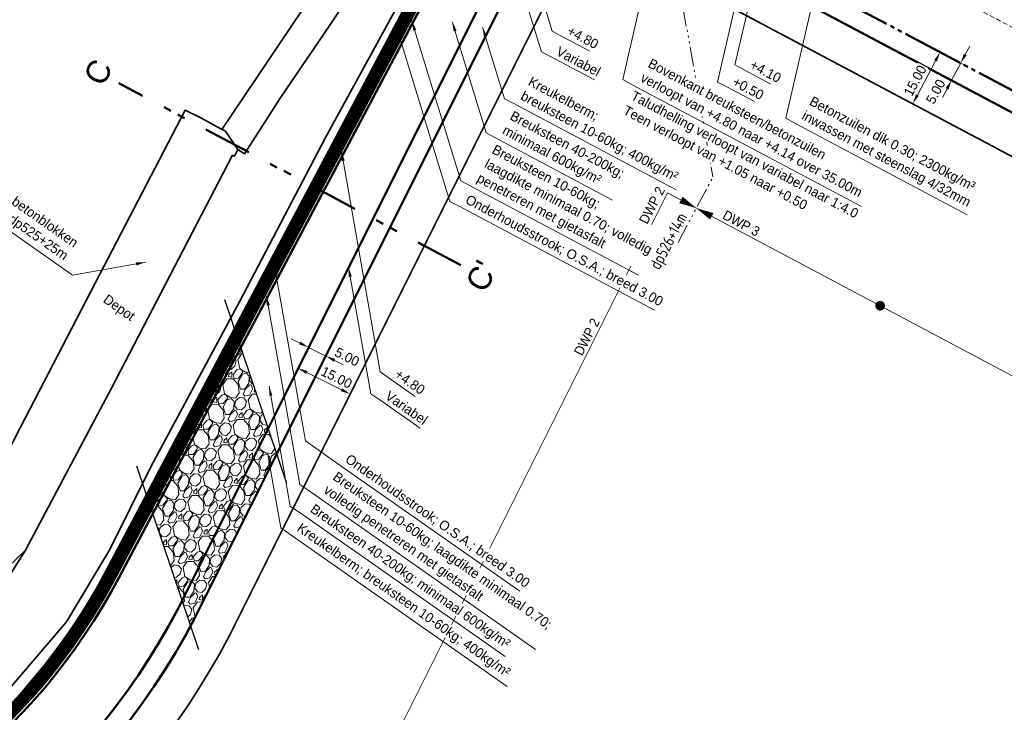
# Model space of a CAD drawing. Header units: metres. Extents: x -128301 to 77274, y 393138 to 412865.
# Tile 9 of 12: x 71110 to 71364, y 407240 to 407419. Entities that reach past the tile are written whole.
import ezdxf
from ezdxf.enums import TextEntityAlignment as Align

# ---------------------------------------------------------------- set-up
doc = ezdxf.new("R2010")
doc.units = ezdxf.units.M
for name, pattern in [('BLADGRENS', [31, 12.5, -6.25, 2, -2, 2, -6.25]), ('CENTER2', [28.575, 19.05, -3.175, 3.175, -3.175]), ('HIDDEN', [0.375, 0.25, -0.125]), ('JIS_09_08', [10.75, 8, -0.55, 0.55, -0.55, 0.55, -0.55]), ('ONDERHOUDSSTROOK', [28, 8, -20]), ('SECTIEGRENS', [10.5, 5, -1, 0.5, -1, 0.5, -1, 0.5, -1])]:
    doc.linetypes.add(name, pattern=pattern)
for name, color, linetype, lineweight in [('maatvoering-leadr', 7, 'Continuous', 30), ('maatvoering-lin', 7, 'Continuous', 30), ('Plts-Dwarsprofiel', 5, 'CENTER2', 70), ('Revisie-Bladgrens', 5, 'BLADGRENS', 50), ('sn-arcering_kreukelberm', 253, 'Continuous', 0), ('sn-arcering_overlaging', 126, 'Continuous', 9), ('TL-2.5mm Tekst', 7, 'Continuous', 25), ('TM-Glooiing', 4, 'Continuous', 50), ('TM-Insteek', 211, 'HIDDEN', 13), ('TM-Invloedsgebied', 1, 'Continuous', 18), ('TM-invloedsgrens', 6, 'SECTIEGRENS', 20), ('TM-Kreukelberm', 43, 'Continuous', 50), ('TM-Maatlijnen', 1, 'Continuous', 13), ('TM-onderhoudsweg', 3, 'Continuous', 35), ('TM-Teenconstructie', 20, 'JIS_09_08', 50), ('TM-Werkgrens', 62, 'PBZ-WERKGRENS', 35)]:
    doc.layers.add(name, color=color, linetype=linetype, lineweight=lineweight)
doc.layers.add('sn-arcrand', color=7, linetype='Continuous', plot=False)
doc.styles.add('GM25mm', font='StagCAD.ttf', dxfattribs={"width": 0.96, "height": 2.5})
doc.styles.add('ISO', font='isocp.shx', dxfattribs={"height": 2.5})
doc.styles.add('StagCAD', font='StagCAD.ttf')
doc.linetypes.add('PBZ-WERKGRENS', pattern='A,5.5,-1.05,["O",StagCAD,S=2,R=0,X=0,Y=-1],-3.45', length=10)
doc.dimstyles.new('GM-maatvoering', dxfattribs={"dimtxt": 2.5, "dimasz": 2.5, "dimexe": 1, "dimexo": 0, "dimgap": 1, "dimtad": 1, "dimrnd": 0.001, "dimzin": 1, "dimdsep": 46, "dimtxsty": 'StagCAD', "dimcen": 0.09, "dimclrd": 1, "dimclre": 1, "dimclrt": 7, "dimazin": 0, "dimtfac": 1, "dimtix": 1, "dimtmove": 0, "dimatfit": 3, "dimfxl": 1, "dimfxlon": 1, "dimtvp": 0.83, "dimtolj": 1, "dimtzin": 0, "dimlwd": 15, "dimlwe": 15, "dimarcsym": 0})
doc.dimstyles.new('leader 1_1000', dxfattribs={"dimtxt": 2.5, "dimasz": 3, "dimexe": 0, "dimexo": 0, "dimgap": 1, "dimtad": 1, "dimrnd": 0.001, "dimzin": 1, "dimdsep": 46, "dimtxsty": 'StagCAD', "dimblk1": 'RAD_PIJL', "dimblk2": 'RAD_PIJL', "dimsah": 1, "dimcen": 0.09, "dimse1": 1, "dimse2": 1, "dimclrd": 1, "dimclre": 1, "dimclrt": 7, "dimazin": 0, "dimtfac": 1, "dimtix": 1, "dimtmove": 0, "dimatfit": 0, "dimfxl": 1, "dimtvp": 0.83, "dimtolj": 1, "dimtzin": 0, "dimlwd": 15, "dimarcsym": 0})

# ---------------------------------------------------------------- blocks, each defined once
blk = doc.blocks.new('*U20')
at = {"layer": 'TM-invloedsgrens', "flags": 128}
blk.add_lwpolyline([(-10, 0), (0, 0), (9.12, 0)], dxfattribs=at)
at = {"layer": 'TM-invloedsgrens', "color": 3, "lineweight": 35, "style": 'ISO', "width": 0.9}
blk.add_attdef('METRSCH-ZL', text='', height=3, dxfattribs=at).set_placement((-3, 0), align=Align.BOTTOM_RIGHT)
blk = doc.blocks.new('ppuntje')
blk.add_lwpolyline([(0, 0, 0, 1.25, 0), (3, 0, 2, 2, 0)], format="xyseb")
blk = doc.blocks.new('punt')
at = {"layer": 'Plts-Dwarsprofiel', "linetype": 'Continuous', "lineweight": 35, "ltscale": 0.5, "const_width": 1.25}
blk.add_lwpolyline([(-0.625, 0, 1), (0.625, 0, 1)], format="xyb", close=True, dxfattribs=at)
blk = doc.blocks.new('*D26')
at = {"layer": 'Defpoints', "color": 0, "transparency": 16777216}
for p in [(71486.69, 407354.29), (71480.48, 407342.59), (71531.54, 407332.15), (71503.6, 407315.16), (71519.06, 407308.78)]:
    blk.add_point(p, dxfattribs=at)
at = {"layer": 'maatvoering-lin', "color": 1, "lineweight": 15, "transparency": 16777216}
for p, q in [((71474.69, 407331.68), (71473.75, 407329.91)), ((71518.76, 407308.21), (71517.82, 407306.45))]:
    blk.add_line(p, q, dxfattribs=at)
blk.add_arc((61983.94, 389452.24), 20241.24, 61.905545, 62.032722, dxfattribs=at)
at = {"layer": 'maatvoering-lin', "color": 1, "transparency": 16777216}
for points in [[(71476.23, 407329.25), (71476.62, 407329.99), (71474.22, 407330.79)], [(71516.28, 407308.88), (71515.89, 407308.14), (71518.29, 407307.33)]]:
    blk.add_solid(points, dxfattribs=at)
blk = doc.blocks.new('RAD_PIJL')
at = {"color": 1, "linetype": 'Continuous'}
blk.add_solid([(-2.828, -0.75), (-2.828, 0.75), (0, 0)], dxfattribs=at)
blk = doc.blocks.new('*D31')
at = {"layer": 'Defpoints', "color": 0, "transparency": 16777216}
blk.add_point((71181.9, 407329.26), dxfattribs=at)
at = {"layer": 'maatvoering-lin', "color": 1, "lineweight": 15, "transparency": 16777216}
for p, q in [((71181.9, 407329.26), (71181.45, 407328.36)), ((71184.13, 407328.14), (71193.08, 407323.69)), ((71195.32, 407322.58), (71194.87, 407321.68))]:
    blk.add_line(p, q, dxfattribs=at)
at = {"layer": 'maatvoering-lin', "color": 1, "transparency": 16777216}
blk.add_solid([(71184.32, 407328.52), (71183.95, 407327.77), (71181.9, 407329.26)], dxfattribs=at)
at = {"layer": 'maatvoering-lin', "color": 7, "transparency": 16777216, "insert": (71191.82, 407326.84), "char_height": 2.5, "attachment_point": 5, "rotation": 333.5425, "style": 'StagCAD', "bg_fill": 3, "box_fill_scale": 1.1, "bg_fill_color": 256, "bg_fill_true_color": 13158600, "bg_fill_transparency": 0}
blk.add_mtext('\\A1;15.00', dxfattribs=at)
at = {"layer": 'Defpoints', "color": 0, "transparency": 16777216}
blk.add_point((71195.32, 407322.58), dxfattribs=at)
blk.add_point((71195.32, 407322.58), dxfattribs=at)
at = {"layer": 'maatvoering-lin', "color": 1, "transparency": 16777216}
blk.add_solid([(71193.27, 407324.06), (71192.9, 407323.32), (71195.32, 407322.58)], dxfattribs=at)
blk = doc.blocks.new('*D32')
at = {"layer": 'Defpoints', "color": 0, "transparency": 16777216}
blk.add_point((71347.51, 407410.74), dxfattribs=at)
blk.add_point((71347.51, 407410.74), dxfattribs=at)
at = {"layer": 'maatvoering-lin', "color": 1, "lineweight": 15, "transparency": 16777216}
for p, q in [((71341.64, 407399.7), (71346.33, 407408.53)), ((71347.51, 407410.74), (71348.39, 407410.27)), ((71340.47, 407397.49), (71341.36, 407397.02))]:
    blk.add_line(p, q, dxfattribs=at)
at = {"layer": 'maatvoering-lin', "color": 1, "transparency": 16777216}
blk.add_solid([(71345.97, 407408.73), (71346.7, 407408.34), (71347.51, 407410.74)], dxfattribs=at)
at = {"layer": 'maatvoering-lin', "color": 7, "transparency": 16777216, "insert": (71341.07, 407403.41), "char_height": 2.5, "attachment_point": 5, "rotation": 62.0398, "style": 'StagCAD', "bg_fill": 3, "box_fill_scale": 1.1, "bg_fill_color": 256, "bg_fill_true_color": 13158600, "bg_fill_transparency": 0}
blk.add_mtext('\\A1;15.00', dxfattribs=at)
at = {"layer": 'Defpoints', "color": 0, "transparency": 16777216}
blk.add_point((71340.47, 407397.49), dxfattribs=at)
at = {"layer": 'maatvoering-lin', "color": 1, "transparency": 16777216}
blk.add_solid([(71341.28, 407399.9), (71342.01, 407399.51), (71340.47, 407397.49)], dxfattribs=at)
blk = doc.blocks.new('*D35')
at = {"layer": 'Defpoints', "color": 0, "transparency": 16777216}
blk.add_point((71352.81, 407407.93), dxfattribs=at)
blk.add_point((71352.81, 407407.93), dxfattribs=at)
at = {"layer": 'maatvoering-lin', "color": 1, "lineweight": 15, "transparency": 16777216}
for p, q in [((71353.98, 407410.14), (71355.15, 407412.34)), ((71352.81, 407407.93), (71353.69, 407407.46)), ((71350.46, 407403.51), (71351.34, 407403.04)), ((71349.29, 407401.3), (71348.12, 407399.1))]:
    blk.add_line(p, q, dxfattribs=at)
at = {"layer": 'maatvoering-lin', "color": 1, "transparency": 16777216}
blk.add_solid([(71353.61, 407410.33), (71354.35, 407409.94), (71352.81, 407407.93)], dxfattribs=at)
at = {"layer": 'maatvoering-lin', "color": 7, "transparency": 16777216, "insert": (71346.37, 407400.6), "char_height": 2.5, "attachment_point": 5, "rotation": 62.0398, "style": 'StagCAD', "bg_fill": 3, "box_fill_scale": 1.1, "bg_fill_color": 256, "bg_fill_true_color": 13158600, "bg_fill_transparency": 0}
blk.add_mtext('\\A1;5.00', dxfattribs=at)
at = {"layer": 'Defpoints', "color": 0, "transparency": 16777216}
blk.add_point((71350.46, 407403.51), dxfattribs=at)
at = {"layer": 'maatvoering-lin', "color": 1, "lineweight": 15, "transparency": 16777216}
blk.add_line((71350.46, 407403.51), (71352.81, 407407.93), dxfattribs=at)
at = {"layer": 'maatvoering-lin', "color": 1, "transparency": 16777216}
blk.add_solid([(71348.92, 407401.5), (71349.66, 407401.11), (71350.46, 407403.51)], dxfattribs=at)
blk = doc.blocks.new('*D37')
at = {"layer": 'Defpoints', "color": 0, "transparency": 16777216}
for p in [(71184.58, 407334.62), (71189.05, 407332.39), (71189.05, 407332.39)]:
    blk.add_point(p, dxfattribs=at)
at = {"layer": 'maatvoering-lin', "color": 1, "lineweight": 15, "transparency": 16777216}
for p, q in [((71182.34, 407335.74), (71180.1, 407336.86)), ((71184.58, 407334.62), (71184.13, 407333.73)), ((71184.58, 407334.62), (71189.05, 407332.39)), ((71189.05, 407332.39), (71188.6, 407331.5)), ((71191.29, 407331.27), (71193.52, 407330.15))]:
    blk.add_line(p, q, dxfattribs=at)
at = {"layer": 'maatvoering-lin', "color": 1, "transparency": 16777216}
blk.add_solid([(71182.53, 407336.11), (71182.15, 407335.37), (71184.58, 407334.62)], dxfattribs=at)
at = {"layer": 'maatvoering-lin', "color": 7, "transparency": 16777216, "insert": (71194.53, 407332.17), "char_height": 2.5, "attachment_point": 5, "rotation": 333.4499, "style": 'StagCAD', "bg_fill": 3, "box_fill_scale": 1.1, "bg_fill_color": 256, "bg_fill_true_color": 13158600, "bg_fill_transparency": 0}
blk.add_mtext('\\A1;5.00', dxfattribs=at)
at = {"layer": 'maatvoering-lin', "color": 1, "transparency": 16777216}
blk.add_solid([(71191.47, 407331.64), (71191.1, 407330.9), (71189.05, 407332.39)], dxfattribs=at)

msp = doc.modelspace()

# ---------------------------------------------------------------- hatches: boundary and pattern name
at = {"layer": 'sn-arcering_kreukelberm'}
h = msp.add_hatch(dxfattribs=at)
h.set_pattern_fill('GRAVEL', color=256, scale=0.3, style=0)
h.set_pattern_definition([(287.29388, (70238.4327, 408144.11557), (27.81712199, -87.43881132), [1.025164, -101.49145]), (244.250835, (70238.73743, 408143.13674), (40.159194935, 82.50198217), [1.759214, -174.162147]), (191.79154, (70237.97317, 408141.5522), (110.9836809, 22.6904159), [1.240445, -122.80417]), (326.554783, (70238.0928, 408138.02428), (-127.12330649, 84.40076626), [1.602014, -158.599312]), (352.11475, (70239.42953, 408137.14135), (-98.07197718, 13.95603426), [1.5709, -155.519423]), (56.554783, (70240.98558, 408136.92584), (-84.40076626, -127.12330649), [1.602014, -158.599312]), (96.975335, (70241.8685, 408138.26258), (14.905418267, -124.08526144), [2.11858, -209.739346]), (131.536423, (70241.61123, 408140.36548), (-116.869894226, 131.49050545), [2.00016, -198.01577]), (180.71066, (70240.28493, 408141.86266), (-116.30026384, -1.80383774), [1.60744, -159.136637]), (234.51745, (70238.6776, 408141.8427), (49.36827707, 68.1661941), [1.83514, -89.92181]), (281.678532, (70237.6124, 408140.34839), (25.34870733, -121.426969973), [2.373234, -234.950318]), (198.09517, (70242.0119, 408144.47064), (-66.5522332, -22.50053906), [0.810014, -80.191697]), (230.75033, (70241.2419, 408144.21905), (63.70406491, 77.37527586), [1.541046, -152.563917]), (284.2811, (70240.267, 408143.0257), (6.55079, -3.892499), [1.07763, -9.69868]), (262.479685, (70239.2083, 408143.0342), (6.3609135, 40.5389489), [0.580324, -57.451867]), (351.0825, (70239.1324, 408142.4589), (-23.5448696, 5.1267061), [0.820697, -40.21426]), (90.24485, (70239.9432, 408142.3317), (-1.4240841, 27.4373684), [1.33296, -43.098894]), (220.84615, (70239.9375, 408143.6646), (14.335788, 9.2090817), [0.96386, -23.132694]), (75.670635, (70236.87472, 408138.65942), (19.2726172, 77.18539905), [1.350264, -133.67648]), (129.62727, (70237.2089, 408139.9677), (56.48869772, -69.02064785), [1.132797, -112.146647]), (352.479685, (70238.6273, 408144.4431), (-40.5389489, 6.3609135), [1.16064, -56.87155]), (42.891554, (70239.77796, 408144.2912), (-58.57735878, -53.83040626), [1.350264, -133.67648]), (38.72505, (70240.9362, 408136.2461), (-32.5640745, -24.9689537), [1.302106, -63.803203]), (354.056235, (70241.95206, 408137.06065), (-91.52118692, 10.06353542), [1.091016, -108.01078]), (126.0825, (70245.217, 408140.6161), (-24.9689537, 32.5640745), [1.16064, -56.87155]), (76.63512, (70244.53345, 408141.5541), (-24.39932332, -100.73026865), [1.27735, -126.45713]), (128.72505, (70243.3097, 408137.4062), (24.9689537, -32.5640745), [0.651053, -64.454256]), (160.59103, (70244.9835, 408140.223), (-30.0956599, 9.019205), [0.388544, -38.465985]), (225.24485, (70244.617, 408140.3522), (18.2282867, 15.759872), [1.5709, -29.847164]), (245.2901, (70243.51096, 408139.23665), (32.37419772, 69.40040145), [1.4558, -144.124095]), (2.97116, (70240.5327, 408141.9813), (-16.9940793, 1.2342073), [1.09897, -26.37533]), (52.43832, (70241.63022, 408142.0383), (79.27406011, 103.57843691), [1.91867, -189.948027]), (120.22649, (70242.7999, 408143.5592), (30.28553666, -53.45065266), [0.784525, -77.668177]), (149.2811, (70242.405, 408144.237), (-10.44329, -2.65829), [0.4572, -7.1628]), (179.53753, (70243.2366, 408139.2224), (61.42552705, -1.04433054), [1.0586, -104.801822]), (107.29388, (70242.178, 408139.23095), (-27.81712198, 87.43881132), [2.05033, -100.466287]), (59.2811, (70241.5685, 408141.1886), (-2.65829, 10.44329), [1.9812, -5.6388]), (24.58594, (70242.58056, 408142.8918), (84.78051983, 38.2604111), [1.20483, -119.27795]), (313.3357, (70243.6762, 408143.3931), (22.3106623, -22.1207855), [1.109487, -54.36495]), (266.92707, (70244.43756, 408142.5861), (-8.44957455, -163.39000303), [1.806435, -178.837393]), (234.707173, (70244.34073, 408140.78226), (-57.153274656, -81.26777465), [1.91109, -189.19754])])
h.paths.add_polyline_path([(71154.216, 407262.806), (71155.295, 407264.838), (71176.434, 407307.143), (71167.135, 407334.638), (71144.427, 407291.75)])
at = {"layer": 'sn-arcering_overlaging'}
h = msp.add_hatch(dxfattribs=at)
h.set_pattern_fill('NATUURST', color=256, scale=0.7, angle=-45, style=0, pattern_type=2)
h.set_pattern_definition([(280, (69601.242, 407941.536), (8.109192, -5.678117), [0.35, -0.35, 0.7, -5.6]), (280, (69601.1, 407944.354), (8.109192, -5.678117), [1.75, -5.25]), (280, (69601.384, 407944.76), (8.109192, -5.678117), [1.75, -5.25]), (280, (69603.6544, 407941.9614), (8.109192, -5.678117), [0.35, -6.65]), (280, (69603.736, 407945.53), (8.109192, -5.678117), [1.05, -5.95]), (280, (69604.081, 407945.5906), (8.109192, -5.678117), [1.05, -5.95]), (280, (69605.155, 407941.515), (8.109192, -5.678117), [2.1, -4.9]), (280, (69605.4386, 407941.9206), (8.109192, -5.678117), [2.1, -4.9]), (280, (69605.824, 407943.7656), (8.109192, -5.678117), [0.7, -6.3]), (280, (69606.2296, 407943.482), (8.109192, -5.678117), [0.35, -6.65]), (280, (69606.372, 407946.7054), (8.109192, -5.678117), [0.35, -0.35, 0.35, -5.95]), (10, (69604.993, 407946.462), (5.678117, 8.109192), [1.05, -5.95]), (10, (69602.641, 407945.692), (5.678117, 8.109192), [0.35, -0.7, 0.35, -0.7, 1.4, -3.5]), (10, (69606.899, 407945.732), (5.678117, 8.109192), [0.35, -6.65]), (10, (69603.979, 407944.151), (5.678117, 8.109192), [0.35, -6.65]), (10, (69605.763, 407944.11), (5.678117, 8.109192), [0.35, -6.65]), (10, (69602.0934, 407942.752), (5.678117, 8.109192), [0.7, -6.3]), (10, (69601.8095, 407942.347), (5.678117, 8.109192), [1.05, -5.95]), (10, (69606.0064, 407942.7315), (5.678117, 8.109192), [0.7, -0.35, 0.7, -5.25]), (10, (69603.999, 407942.022), (5.678117, 8.109192), [1.4, -5.6]), (10, (69604.06, 407941.6775), (5.678117, 8.109192), [0.7, -6.3]), (10, (69601.769, 407940.563), (5.678117, 8.109192), [1.4, -5.6]), (10, (69601.8294, 407940.218), (5.678117, 8.109192), [1.05, -5.95]), (325, (69601.688, 407943.0363), (6.893654, 1.215537), [0.494975, -9.40452]), (325, (69603.5937, 407942.306), (6.893654, 1.215537), [0.494975, -9.40452]), (325, (69604.7493, 407941.799), (6.893654, 1.215537), [0.494975, -9.40452]), (325, (69604.5878, 407946.746), (6.893654, 1.215537), [0.494975, -9.40452]), (325, (69606.088, 407946.3), (6.893654, 1.215537), [0.494975, -9.40452]), (325, (69602.8435, 407942.529), (6.893654, 1.215537), [0.989947, -8.909548]), (325, (69607.446, 407942.63), (6.893654, 1.215537), [0.989947, -8.909548]), (55, (69600.836, 407941.82), (-1.215537, 6.893654), [0.989947, -8.909548]), (55, (69601.2417, 407941.536), (-1.215537, 6.893654), [0.989947, -8.909548]), (55, (69603.1474, 407940.806), (-1.215537, 6.893654), [0.989947, -8.909548]), (55, (69605.378, 407942.2653), (-1.215537, 6.893654), [0.989947, -8.909548]), (55, (69605.4386, 407941.9206), (-1.215537, 6.893654), [0.989947, -8.909548]), (55, (69603.1274, 407942.9347), (-1.215537, 6.893654), [1.484924, -8.41457]), (55, (69603.208, 407940.461), (-1.215537, 6.893654), [1.484924, -8.41457]), (55, (69602.7827, 407942.874), (-1.215537, 6.893654), [1.9799, -7.919596]), (55, (69606.372, 407946.7054), (-1.215537, 6.893654), [1.9799, -7.919596]), (55, (69606.0273, 407946.6446), (-1.215537, 6.893654), [1.9799, -7.919596]), (55, (69602.2965, 407945.6314), (-1.215537, 6.893654), [0.494975, -9.40452]), (55, (69604.02, 407945.9352), (-1.215537, 6.893654), [0.494975, -9.40452]), (306.56505, (69601.3024, 407941.1913), (1.215537, -6.893654), [0.782624, -14.869852]), (306.56505, (69603.1274, 407942.9347), (1.215537, -6.893654), [0.782624, -14.869852]), (306.56505, (69602.8635, 407940.4003), (1.215537, -6.893654), [1.565248, -14.087228]), (306.56505, (69603.2082, 407940.461), (1.215537, -6.893654), [1.565248, -14.087228]), (343.43495, (69606.2903, 407943.137), (6.893654, 1.215537), [0.7826, -7.826, 1.5652, -5.478676]), (343.43495, (69602.925, 407946.0976), (6.893654, 1.215537), [0.782624, -14.869852]), (343.43495, (69600.35, 407944.5773), (6.893654, 1.215537), [0.782624, -14.869852]), (343.43495, (69602.986, 407945.753), (6.893654, 1.215537), [0.782624, -14.869852]), (343.43495, (69606.6958, 407942.853), (6.893654, 1.215537), [0.782624, -14.869852]), (343.43495, (69606.2903, 407943.137), (6.893654, 1.215537), [0.782624, -14.869852]), (343.43495, (69604.3238, 407944.2118), (6.893654, 1.215537), [1.565248, -14.087228]), (343.43495, (69604.263, 407944.5565), (6.893654, 1.215537), [1.565248, -14.087228]), (36.56505, (69604.0807, 407945.5906), (6.893654, 1.215537), [0.782624, -14.869852]), (36.56505, (69601.0393, 407944.699), (6.893654, 1.215537), [1.565248, -14.087228]), (36.56505, (69601.384, 407944.7597), (6.893654, 1.215537), [1.565248, -14.087228]), (73.43495, (69606.108, 407944.171), (-1.215537, 6.893654), [1.565248, -14.087228]), (73.43495, (69606.2296, 407943.4817), (-1.215537, 6.893654), [2.34787, -13.304604]), (325, (69600.3147, 407944.7775), (1.2546985, 1.791895), [1.09375, -0.546875])])
h.paths.add_polyline_path([(71167.135, 407334.638), (71166.804, 407335.616), (71144.096, 407292.728), (71144.427, 407291.75)])

# ---------------------------------------------------------------- linework, layer by layer
at = {"layer": 'Revisie-Bladgrens'}
msp.add_lwpolyline([(71223.908, 407355.823), (71135.614, 407402.77)], dxfattribs=at)
at = {"layer": 'sn-arcrand'}
for points in [[(71179.027, 407299.477), (71163.008, 407346.842)], [(71156.319, 407256.589), (71140.3, 407303.954)]]:
    msp.add_lwpolyline(points, dxfattribs=at)
at = {"layer": 'TM-Glooiing'}
for points in [[(70006.839, 408295.822), (70006.173, 408296.168, -0.0878983), (69998.716, 408286.738), (69988.166, 408277.751, 0.0643733), (69979.595, 408268.301), (69901.152, 408155.603, 0.0574864), (69835.962, 408034.329, 0.0546874), (69828.091, 408005.788, 0.1903496), (69839.25, 407955.015, 0.0927691), (69849.954, 407943.998), (70902.287, 407218.042, 0.4488935), (71135.633, 407275.142), (71222.781, 407439.734), (71222.119, 407440.084)], [(71284.119, 407444.388), (71275.076, 407449.188, 0.119757), (71270.095, 407450.352, 0.0618343), (71264.717, 407449.649, 0.0203278), (71259.503, 407448.105, 0.0260912), (71244.906, 407442.904, 0.0633176), (71238.513, 407439.036, 0.1057763), (71233.982, 407433.5), (71150.844, 407267.115, -0.2264433), (71028.481, 407175.374, -0.0817408), (70977.056, 407174.024, -0.0630159), (70925.965, 407187.55, -0.0560283), (70879.891, 407212.209), (70809.925, 407260.475, 0.0126851), (70802.127, 407265.517, -0.0009661), (70794.209, 407270.378, -0.0146231), (70786.452, 407275.479), (70643.567, 407376.518, 0.0241902), (70636.616, 407380.869, 0.0007221), (70629.441, 407384.877, -0.0227331), (70622.462, 407389.19), (70478.703, 407488.98, 0.001133)]]:
    msp.add_lwpolyline(points, format="xyb", dxfattribs=at)
at = {"layer": 'TM-Insteek', "ltscale": 5, "flags": 128}
msp.add_lwpolyline([(71531.083, 407331.328, 0.0089909), (71516.203, 407338.739, -0.0003984), (71501.154, 407345.915, -0.0097947), (71486.223, 407353.411), (71290.868, 407457.109)], format="xyb", dxfattribs=at)
at = {"layer": 'TM-Invloedsgebied'}
msp.add_lwpolyline([(70606.319, 407323.248), (70749.034, 407222.329, 0.0148028), (70760.097, 407215.048, 0.0009661), (70768.23, 407210.055, -0.0124056), (70773.15, 407206.878), (70843.01, 407158.685, 0.0558872), (70901.731, 407127.237, 0.0627467), (70968.315, 407109.614, 0.0819116), (71040.993, 407111.589, 0.2274538), (71208.738, 407237.56), (71277.16, 407374.492), (71484.124, 407264.632), (71493.06, 407259.818)], format="xyb", dxfattribs=at)
at = {"layer": 'TM-invloedsgrens', "flags": 128}
msp.add_lwpolyline([(71297.749, 407470.078), (71279.003, 407434.743), (71288.904, 407378.587)], dxfattribs=at)
at = {"layer": 'TM-Kreukelberm', "flags": 128}
msp.add_lwpolyline([(71521.206, 407312.808), (71477.095, 407336.292), (71281.775, 407439.972), (71272.783, 407444.745, 0.118139), (71270.133, 407445.353, 0.0621473), (71265.956, 407444.805, 0.0207785), (71261.027, 407443.342, 0.0261559), (71246.883, 407438.311, 0.0626548), (71241.628, 407435.125, 0.1050373), (71238.44, 407431.237), (71155.295, 407264.838, -0.226542), (71029.444, 407170.468, -0.0817588), (70976.383, 407169.069, -0.0629894), (70924.101, 407182.911, -0.0560147), (70877.054, 407208.091), (70807.095, 407256.353, 0.0126692), (70799.519, 407261.251, -0.0009661), (70791.585, 407266.122, -0.0146407), (70783.574, 407271.39), (70640.696, 407372.424, 0.0241296), (70634.171, 407376.507, 0.0007221), (70627.009, 407380.509, -0.0227854), (70619.627, 407385.071), (70475.851, 407484.872, 0.001133)], format="xyb", dxfattribs=at)
at = {"layer": 'TM-onderhoudsweg'}
msp.add_lwpolyline([(70006.839, 408295.822, -0.088549), (69999.208, 408286.173), (69988.652, 408277.18, 0.0643733), (69980.211, 408267.873), (69901.767, 408155.175, 0.0574864), (69836.659, 408034.052, 0.0546874), (69828.831, 408005.669, 0.1903674), (69839.875, 407955.43, 0.0927691), (69850.387, 407944.611), (70902.713, 407218.659, 0.4488935), (71134.971, 407275.493), (71222.119, 407440.084)], format="xyb", dxfattribs=at)
at = {"layer": 'TM-onderhoudsweg', "linetype": 'ONDERHOUDSSTROOK', "const_width": 3, "flags": 128}
msp.add_lwpolyline([(69999.01, 408284.033), (69990.52, 408276.8, 0.0634403), (69982.171, 408268.063), (69902.998, 408154.318, 0.0574864), (69838.053, 408033.498, 0.0546874), (69830.312, 408005.43, 0.1904233), (69841.128, 407956.255, 0.0927886), (69851.259, 407945.832), (70903.565, 407219.894, 0.4488907), (71133.644, 407276.193), (71220.794, 407440.786, 0.1548687), (71222.253, 407448.821), (71220.22, 407464.664)], format="xyb", dxfattribs=at)
at = {"layer": 'TM-onderhoudsweg', "flags": 128}
msp.add_lwpolyline([(70001.63, 408282.179, 0.6225669), (69999.983, 408282.891), (69990.597, 408274.896, 0.0643733), (69982.673, 408266.159), (69904.23, 408153.461, 0.0574864), (69839.447, 408032.944, 0.0546874), (69831.793, 408005.191, 0.1904428), (69842.374, 407957.089, 0.0927691), (69852.117, 407947.062), (70904.417, 407221.129, 0.4488907), (71132.319, 407276.895), (71219.468, 407441.488, 0.1548687), (71220.765, 407448.631), (71218.732, 407464.473, 0.7316656), (71216.857, 407464.814)], format="xyb", dxfattribs=at)
at = {"layer": 'TM-Teenconstructie', "ltscale": 2, "flags": 128}
msp.add_lwpolyline([(71523.577, 407317.21), (71479.443, 407340.707), (71284.119, 407444.388)], dxfattribs=at)
at = {"layer": 'TM-Werkgrens', "flags": 128}
msp.add_lwpolyline([(71166.365, 407385.642), (71168.045, 407384.557), (71177.289, 407398.872), (71190.049, 407417.742), (71207.389, 407443.766), (71209.861, 407448.608)], dxfattribs=at)
msp.add_lwpolyline([(71097.94, 407269.247), (71111.57, 407282.307), (71133.889, 407324.306), (71165.009, 407384.168), (71165.461, 407383.958), (71166.365, 407385.642), (71163.141, 407390.379), (71161.999, 407390.997), (71156.825, 407393.796), (71152.722, 407395.774), (71130.748, 407353.494), (71110.237, 407313.833), (71089.8, 407274.219), (71089.975, 407273.455), (71093.854, 407271.263)], close=True, dxfattribs=at)

# ---------------------------------------------------------------- block references
at = {"layer": 'Plts-Dwarsprofiel', "rotation": 325.0000000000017}
msp.add_blockref('punt', (71332.033, 407345.364), dxfattribs=at)
at = {"layer": 'TM-invloedsgrens', "rotation": 61.99999999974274}
msp.add_blockref('*U20', (71284.621, 407370.532), dxfattribs=at).add_auto_attribs({'METRSCH-ZL': 'dp526+14m'})
at = {"layer": 'TM-Maatlijnen', "yscale": 1.5, "zscale": 1.5}
for xscale, rotation in [(-1.499999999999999, 332.0470830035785), (1.5, 332.0000000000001)]:
    msp.add_blockref('ppuntje', (71284.624, 407370.53), dxfattribs=dict(at, xscale=xscale, rotation=rotation))

# ---------------------------------------------------------------- texts
at = {"layer": 'Plts-Dwarsprofiel', "linetype": 'Continuous', "ltscale": 0.5, "char_height": 6, "attachment_point": 5, "rotation": 61.9952, "style": 'StagCAD'}
for s, insert in [('C', (71130.316, 407405.587)), ("C'", (71229.206, 407353.006))]:
    msp.add_mtext_dynamic_manual_height_columns(s, width=14.02627, gutter_width=1, heights=[0], dxfattribs=dict(at, insert=insert))
at = {"layer": 'TL-2.5mm Tekst', "style": 'GM25mm', "width": 0.96}
msp.add_text('DWP 2', height=2.5, rotation=62.62489, dxfattribs=at).set_placement((71277.285, 407374.873), align=Align.BOTTOM_RIGHT)
msp.add_text('DWP 3', height=2.5, rotation=332, dxfattribs=at).set_placement((71290.807, 407367.248), align=Align.BOTTOM_LEFT)
msp.add_text('DWP 2', height=2.5, rotation=62.78844, dxfattribs=at).set_placement((71258.143, 407336.433), align=Align.BOTTOM_CENTER)

# ---------------------------------------------------------------- dimensions: what is measured, and where the dimension line sits
at = {"layer": 'maatvoering-lin'}
dim = msp.add_angular_dim_2l(base=(71503.605, 407315.164), line1=((71531.544, 407332.154), (71519.064, 407308.781)), line2=((71480.481, 407342.594), (71486.691, 407354.294)), text=' ', dimstyle='GM-maatvoering', dxfattribs=at)
dim.commit()
dim.dimension.update_dxf_attribs({"geometry": '*D26', "text_midpoint": (-128300.762, 393137.791)})

# ---------------------------------------------------------------- leaders
at = {"layer": 'maatvoering-leadr', "annotation_type": 0, "has_hookline": 1}
for points, override, hookline_direction, text_width, horizontal_direction in [([(71304.39, 407449.931), (71294.587, 407407.469), (71296.795, 407406.296)], {"dimscale": 0, "dimgap": 1, "dimtad": 1}, 0, 7, (0.882948, -0.469472, 0)), ([(71236.588, 407437.238), (71244.644, 407410.887), (71246.851, 407409.713)], {"dimscale": 0, "dimgap": 1, "dimtad": 1}, 0, 12, (0.882948, -0.469472, 0)), ([(71297.947, 407437.048), (71290.1, 407403.06), (71292.308, 407401.886)], {"dimscale": 0, "dimgap": 1, "dimtad": 1}, 0, 7.25, (0.882948, -0.469472, 0)), ([(71221.671, 407418.628), (71230.443, 407389.939), (71232.65, 407388.765)], {"dimscale": 0, "dimgap": 1, "dimtad": 1}, 0, 33.375, (0.882948, -0.469472, 0)), ([(71142.583, 407356.586), (71123.722, 407353.26), (71121.674, 407354.694)], {"dimscale": 0}, 1, 50.625, (0.819152, -0.573576, 0))]:
    msp.add_leader(points, dimstyle='GM-maatvoering', override=override, dxfattribs=dict(at, hookline_direction=hookline_direction, text_width=text_width, horizontal_direction=horizontal_direction))

# ---------------------------------------------------------------- next in the draw order: texts
at = {"layer": 'TL-2.5mm Tekst', "color": 7, "insert": (71130.962, 407345.803), "char_height": 2.5, "attachment_point": 7, "rotation": 325, "style": 'StagCAD', "bg_fill": 3, "box_fill_scale": 1.2, "bg_fill_color": 256, "bg_fill_transparency": 0}
msp.add_mtext('Depot', dxfattribs=at)

# ---------------------------------------------------------------- next in the draw order: linework, layer by layer
at = {"layer": 'TM-Werkgrens', "flags": 128}
msp.add_lwpolyline([(71162.257, 407390.857), (71189.136, 407430.916), (71205.603, 407455.512), (71223.742, 407490.917), (71225.247, 407494.8), (71224.71, 407500.066), (71222.979, 407503.974), (71217.31, 407510.048), (71217.529, 407510.609), (71252.771, 407496.875), (71252.267, 407495.582), (71243.852, 407497.303), (71237.968, 407496.113), (71233.786, 407493.15), (71230.141, 407487.746), (71223.434, 407475.09, 0.1549574), (71222.243, 407468.539), (71224.733, 407449.14, -0.0308563), (71224.863, 407447.171), (71227.491, 407451.635), (71238.276, 407460.665), (71249.645, 407466.861), (71265.163, 407470.161), (71279.878, 407469.053), (71288.945, 407465.991), (71303.724, 407461.174), (71312.121, 407457.345), (71337.348, 407444.303), (71382.762, 407421.927), (71427.006, 407400.583), (71472.454, 407377.933), (71516.14, 407355.093), (71542.827, 407340.616), (71521.792, 407301.134), (71507.701, 407308.724), (71269.273, 407435.286, 0.0301995), (71268.444, 407435.119, 0.0219435), (71264.081, 407433.817, 0.0262777), (71250.855, 407429.133, 0.0601679), (71247.862, 407427.306, 0.0981375), (71247.341, 407426.678), (71164.2, 407260.287, -0.2267265), (71031.368, 407160.654, -0.0817916), (70975.038, 407159.16, -0.0629398), (70920.372, 407173.632, -0.0559891), (70871.38, 407199.857), (70801.436, 407248.109, 0.0126353), (70794.305, 407252.718, -0.0009661), (70786.337, 407257.609, -0.0146734), (70777.819, 407263.212), (70634.957, 407364.235, 0.0239895), (70629.281, 407367.784, 0.0007221), (70622.144, 407371.772, -0.0228784), (70613.956, 407376.835), (70470.149, 407476.658, 0.001133), (70462.893, 407481.667, 0.0003141), (70455.579, 407486.685, -0.0005047), (70448.227, 407491.734), (70304.075, 407590.993, -0.0058025), (70290.507, 407600.614, 0.000797), (70277.368, 407610.13, 0.0073842), (70264.415, 407619.191), (70119.333, 407717.058, -0.0094545), (70109.503, 407724.005, -0.0006019), (70100.256, 407730.823, 0.0082153), (70091.358, 407737.178), (69914.654, 407858.243), (69892.046, 407825.245), (69821.282, 407873.727, -0.1035835), (69791.514, 407904.816), (69782.724, 407918.922, -0.1873365), (69761.886, 408016.464, -0.003665), (69762.381, 408019.396), (69801.773, 408012.45, -0.0510093), (69810.816, 408044.325, -0.0574864), (69878.942, 408171.062), (69986.765, 408325.969, 0.0162489), (69990.464, 408331.744, -0.0006973), (69994.348, 408338.245, -0.0177781), (69998.851, 408345.186), (70039.22, 408402.158), (70048.401, 408404.989), (70044.827, 408416.578), (70030.394, 408462.62), (70037.911, 408464.913), (70052.276, 408418.473), (70059.591, 408395.348), (70060.963, 408384.974), (70060.221, 408375.153), (70057.15, 408365.127), (70052.79, 408357.697), (70046.177, 408348.288), (70029.723, 408325.097), (70019.981, 408310.112), (70011.473, 408293.427), (70005.572, 408277.296), (70001.635, 408267.689), (69993.517, 408252.307), (69978.975, 408230.661), (69967.754, 408214.831), (69938.801, 408173.476), (69909.99, 408131.875), (69884.923, 408089.804), (69863.007, 408045.362), (69854.218, 408024.876), (69851.102, 408014.575), (69849.557, 408001.343), (69851.075, 407986.063), (69853.748, 407977.665), (69859.861, 407964.34), (69867.019, 407955.573), (69885.415, 407942.012), (69904.614, 407929.44), (69946.753, 407900.575), (69991.178, 407869.925), (70033.254, 407841.125), (70073.065, 407813.511), (70114.251, 407785.485), (70131.1, 407773.592), (70170.261, 407746.414), (70208.121, 407720.722), (70247.489, 407693.283), (70288.264, 407665.229), (70327.308, 407638.245), (70376.081, 407604.565), (70415.939, 407577.232), (70456.537, 407549.108), (70496.793, 407521.158), (70536.244, 407494.221), (70576.224, 407466.686), (70615.991, 407438.805), (70640.71, 407422.189), (70680.973, 407394.664), (70720.325, 407367.491), (70759.705, 407339.951), (70800.978, 407311.7), (70842.752, 407282.487), (70882.687, 407254.819), (70912.77, 407234.704), (70912.824, 407234.755), (70920.975, 407229.263), (70923.516, 407227.656), (70936.68, 407221.181), (70939.889, 407219.867), (70948.979, 407216.938), (70961.662, 407214.253), (70977.057, 407212.017), (70983.254, 407211.56), (71006.489, 407212.832), (71028.171, 407217.78), (71048.638, 407226.263), (71067.745, 407238.417), (71084.674, 407252.826), (71096.237, 407268.246), (71097.042, 407269.69)], format="xyb", dxfattribs=at)
msp.add_lwpolyline([(71208.477, 407450.297), (71217.01, 407439.881), (71211.131, 407429.329), (71188.906, 407388.615), (71166.83, 407346.551), (71144.014, 407304.006), (71133.323, 407282.441), (71122.175, 407263.845), (71102.409, 407240.793), (71085.152, 407226.284), (71065.513, 407213.919), (71044.732, 407205.143), (71035.917, 407202.592), (71025.467, 407199.568), (71023.46, 407198.987), (71002.49, 407196.834), (70990.419, 407197.092), (70982.023, 407206.072), (71001.071, 407206.581), (71023.083, 407210.679), (71045.678, 407218.494), (71065.601, 407230.211), (71083.894, 407244.238), (71098.84, 407262.202), (71111.57, 407282.307)], dxfattribs=at)

# ---------------------------------------------------------------- next in the draw order: texts
at = {"layer": 'maatvoering-leadr', "color": 7, "char_height": 2.5, "attachment_point": 7, "style": 'StagCAD', "bg_fill": 3, "box_fill_scale": 1.2, "bg_fill_color": 256, "bg_fill_transparency": 0}
for s, insert, rotation in [('\\A1;+0.50', (71293.66, 407402.299), 332), ('\\A1;Onderhoudsstrook; O.S.A.; breed 3.00', (71193.559, 407304.841), 325)]:
    msp.add_mtext(s, dxfattribs=dict(at, insert=insert, rotation=rotation))
at = {"layer": 'maatvoering-leadr', "insert": (71079.959, 407385.124), "char_height": 2.5, "attachment_point": 7, "rotation": 325, "style": 'StagCAD', "bg_fill": 3, "box_fill_scale": 1.2, "bg_fill_color": 256, "bg_fill_transparency": 0}
msp.add_mtext('\\A1;Rijplatenbaan; t.p.v. betonblokken\\Pt.h.v. dp520+79m t/m dp525+25m', dxfattribs=at)

# ---------------------------------------------------------------- next in the draw order: dimensions: what is measured, and where the dimension line sits
at = {"layer": 'maatvoering-lin'}
for base, p1, p2, angle, picture, middle in [((71347.506, 407410.741), (71340.473, 407397.492), (71347.506, 407410.741), 62.0398, '*D32', (71343.056, 407402.359)), ((71195.32, 407322.578), (71181.895, 407329.259), (71195.32, 407322.578), 333.54246, '*D31', (71190.817, 407324.828))]:
    dim = msp.add_linear_dim(base=base, p1=p1, p2=p2, angle=angle, dimstyle='GM-maatvoering', override={"dimtmove": 1, "dimtfill": 1}, dxfattribs=at)
    dim.commit()
    dim.dimension.update_dxf_attribs({"geometry": picture, "text_midpoint": middle, "dimtype": 161})

# ---------------------------------------------------------------- next in the draw order: texts
at = {"layer": 'maatvoering-leadr', "color": 7, "insert": (71298.147, 407406.709), "char_height": 2.5, "attachment_point": 7, "rotation": 332, "style": 'StagCAD', "bg_fill": 3, "box_fill_scale": 1.2, "bg_fill_color": 256, "bg_fill_transparency": 0}
msp.add_mtext('\\A1;+4.10', dxfattribs=at)

# ---------------------------------------------------------------- next in the draw order: dimensions: what is measured, and where the dimension line sits
at = {"layer": 'maatvoering-lin'}
for base, p1, p2, angle, picture, middle in [((71352.805, 407407.928), (71350.461, 407403.512), (71352.805, 407407.928), 62.0398, '*D35', (71348.355, 407399.545)), ((71189.049, 407332.39), (71184.576, 407334.625), (71189.049, 407332.39), 333.44994, '*D37', (71193.522, 407330.155))]:
    dim = msp.add_linear_dim(base=base, p1=p1, p2=p2, angle=angle, dimstyle='GM-maatvoering', override={"dimtmove": 1, "dimtfill": 1}, dxfattribs=at)
    dim.commit()
    dim.dimension.update_dxf_attribs({"geometry": picture, "text_midpoint": middle, "dimtype": 161})

# ---------------------------------------------------------------- next in the draw order: leaders
at = {"layer": 'maatvoering-leadr', "annotation_type": 0, "has_hookline": 1, "hookline_direction": 0}
for points, text_width, horizontal_direction in [([(71316.74, 407432.927), (71307.688, 407393.718), (71309.895, 407392.544)], 49.5, (0.882948, -0.469472, 0)), ([(71193.068, 407385.22), (71203.107, 407328.287), (71205.155, 407326.853)], 7.5, (0.819152, -0.573576, 0))]:
    msp.add_leader(points, dimstyle='GM-maatvoering', override={"dimscale": 0, "dimgap": 1, "dimtad": 1}, dxfattribs=dict(at, text_width=text_width, horizontal_direction=horizontal_direction))

# ---------------------------------------------------------------- next in the draw order: texts
at = {"layer": 'maatvoering-leadr', "color": 7, "char_height": 2.5, "attachment_point": 7, "style": 'StagCAD', "bg_fill": 3, "box_fill_scale": 1.2, "bg_fill_color": 256, "bg_fill_transparency": 0}
for s, insert, rotation in [('\\A1;Betonzuilen dik 0.30; 2300kg/m³\\Pinwassen met steenslag 4/32mm', (71311.248, 407392.957), 332), ('\\A1;+4.80', (71206.548, 407327.098), 325)]:
    msp.add_mtext(s, dxfattribs=dict(at, insert=insert, rotation=rotation))

# ---------------------------------------------------------------- next in the draw order: leaders
at = {"layer": 'maatvoering-leadr', "annotation_type": 0, "has_hookline": 1, "hookline_direction": 0}
for points, dimstyle, override, text_width, horizontal_direction in [([(71273.676, 407438.61), (71265.624, 407403.695), (71268.273, 407402.287)], 'leader 1_1000', {"dimldrblk": 'DotSmall'}, 65.75, (0.882948, -0.469472, 0)), ([(71194.911, 407355.307), (71200.665, 407322.672), (71202.713, 407321.238)], 'GM-maatvoering', {"dimscale": 0, "dimgap": 1, "dimtad": 1}, 12, (0.819152, -0.573576, 0))]:
    msp.add_leader(points, dimstyle=dimstyle, override=override, dxfattribs=dict(at, text_width=text_width, horizontal_direction=horizontal_direction))

# ---------------------------------------------------------------- next in the draw order: texts
at = {"layer": 'maatvoering-leadr', "color": 7, "char_height": 2.5, "attachment_point": 7, "style": 'StagCAD', "bg_fill": 3, "box_fill_scale": 1.2, "bg_fill_color": 256, "bg_fill_transparency": 0}
for s, insert, rotation in [('\\A1;Bovenkant breuksteen/betonzuilen\\Pverloopt van +4.80 naar +4.14 over 35.00m', (71269.626, 407402.7), 332), ('\\A1;Variabel', (71204.106, 407321.484), 325)]:
    msp.add_mtext(s, dxfattribs=dict(at, insert=insert, rotation=rotation))

# ---------------------------------------------------------------- next in the draw order: leaders
at = {"layer": 'maatvoering-leadr', "annotation_type": 0, "has_hookline": 1, "hookline_direction": 0, "horizontal_direction": (0.882948, -0.469472, 0)}
for points, text_width in [([(71211.267, 407418.799), (71223.87, 407377.577), (71226.077, 407376.404)], 48.375), ([(71207.556, 407416.426), (71221.053, 407372.28), (71223.26, 407371.106)], 56.25)]:
    msp.add_leader(points, dimstyle='GM-maatvoering', override={"dimscale": 0, "dimgap": 1, "dimtad": 1}, dxfattribs=dict(at, text_width=text_width))

# ---------------------------------------------------------------- next in the draw order: texts
at = {"layer": 'maatvoering-leadr', "color": 7, "char_height": 2.5, "attachment_point": 7, "rotation": 332, "style": 'StagCAD', "bg_fill": 3, "box_fill_scale": 1.2, "bg_fill_color": 256, "bg_fill_transparency": 0}
for s, insert in [('\\A1;Variabel', (71248.204, 407410.127)), ('\\A1;Onderhoudsstrook; O.S.A.; breed 3.00', (71224.613, 407371.52))]:
    msp.add_mtext(s, dxfattribs=dict(at, insert=insert))

# ---------------------------------------------------------------- next in the draw order: texts
at = {"layer": 'maatvoering-leadr', "color": 7, "insert": (71227.43, 407376.817), "char_height": 2.5, "attachment_point": 7, "rotation": 332, "style": 'StagCAD', "bg_fill": 3, "box_fill_scale": 1.2, "bg_fill_color": 256, "bg_fill_transparency": 0}
msp.add_mtext('\\A1;Breuksteen 10-60kg;\\Plaagdikte minimaal 0.70; volledig\\Ppenetreren met gietasfalt', dxfattribs=at)

# ---------------------------------------------------------------- next in the draw order: leaders
at = {"layer": 'maatvoering-leadr', "annotation_type": 0, "has_hookline": 1, "hookline_direction": 0, "text_width": 7.5, "horizontal_direction": (0.882948, -0.469472, 0)}
msp.add_leader([(71235.69, 407454.683), (71247.461, 407416.184), (71249.668, 407415.011)], dimstyle='GM-maatvoering', override={"dimscale": 0, "dimgap": 1, "dimtad": 1}, dxfattribs=at)

# ---------------------------------------------------------------- next in the draw order: texts
at = {"layer": 'maatvoering-leadr', "color": 7, "char_height": 2.5, "attachment_point": 7, "rotation": 332, "style": 'StagCAD', "bg_fill": 3, "box_fill_scale": 1.2, "bg_fill_color": 256, "bg_fill_transparency": 0}
for s, insert in [('\\A1;+4.80', (71251.021, 407415.424)), ('\\A1;Breuksteen 40-200kg;\\Pminimaal 600kg/m²', (71234.002, 407389.178))]:
    msp.add_mtext(s, dxfattribs=dict(at, insert=insert))

# ---------------------------------------------------------------- next in the draw order: leaders
at = {"layer": 'maatvoering-leadr', "annotation_type": 0, "has_hookline": 1, "hookline_direction": 0, "text_width": 56.25, "horizontal_direction": (0.819152, -0.573576, 0)}
msp.add_leader([(71175.822, 407355.605), (71183.781, 407310.467), (71192.166, 407304.595)], dimstyle='GM-maatvoering', override={"dimscale": 0, "dimgap": 1, "dimtad": 1}, dxfattribs=at)

# ---------------------------------------------------------------- next in the draw order: texts
at = {"layer": 'maatvoering-leadr', "color": 7, "char_height": 2.5, "attachment_point": 7, "style": 'StagCAD', "bg_fill": 3, "box_fill_scale": 1.2, "bg_fill_color": 256, "bg_fill_transparency": 0}
for s, insert, rotation in [('\\A1;Taludhelling verloopt van variabel naar 1:4.0', (71267.149, 407398.041), 332), ('\\A1;Breuksteen 10-60kg; laagdikte minimaal 0.70;\\Pvolledig penetreren met gietasfalt', (71187.823, 407296.65), 325)]:
    msp.add_mtext(s, dxfattribs=dict(at, insert=insert, rotation=rotation))

# ---------------------------------------------------------------- next in the draw order: leaders
at = {"layer": 'maatvoering-leadr', "annotation_type": 0, "has_hookline": 1, "hookline_direction": 0}
for points, text_width, horizontal_direction in [([(71229.493, 407417.231), (71235.137, 407398.768), (71237.345, 407397.594)], 46.625, (0.882948, -0.469472, 0)), ([(71173.746, 407347.912), (71182.321, 407299.281), (71186.43, 407296.404)], 68.25, (0.819152, -0.573576, 0))]:
    msp.add_leader(points, dimstyle='GM-maatvoering', override={"dimscale": 0, "dimgap": 1, "dimtad": 1}, dxfattribs=dict(at, text_width=text_width, horizontal_direction=horizontal_direction))

# ---------------------------------------------------------------- next in the draw order: texts
at = {"layer": 'maatvoering-leadr', "color": 7, "char_height": 2.5, "attachment_point": 7, "style": 'StagCAD', "bg_fill": 3, "box_fill_scale": 1.2, "bg_fill_color": 256, "bg_fill_transparency": 0}
for s, insert, rotation in [('\\A1;Kreukelberm;\\Pbreuksteen 10-60kg; 400kg/m²', (71238.697, 407398.008), 332), ('\\A1;Breuksteen 40-200kg; minimaal 600kg/m²', (71184.382, 407291.735), 325)]:
    msp.add_mtext(s, dxfattribs=dict(at, insert=insert, rotation=rotation))

# ---------------------------------------------------------------- next in the draw order: texts
at = {"layer": 'maatvoering-leadr', "color": 7, "insert": (71265.141, 407394.266), "char_height": 2.5, "attachment_point": 7, "rotation": 332, "style": 'StagCAD', "bg_fill": 3, "box_fill_scale": 1.2, "bg_fill_color": 256, "bg_fill_transparency": 0}
msp.add_mtext('\\A1;Teen verloopt van +1.05 naar +0.50', dxfattribs=at)

# ---------------------------------------------------------------- next in the draw order: leaders
at = {"layer": 'maatvoering-leadr', "annotation_type": 0, "has_hookline": 1, "hookline_direction": 0, "text_width": 62.875, "horizontal_direction": (0.819152, -0.573576, 0)}
msp.add_leader([(71174.42, 407324.627), (71179.879, 407293.667), (71182.989, 407291.489)], dimstyle='GM-maatvoering', override={"dimscale": 0, "dimgap": 1, "dimtad": 1}, dxfattribs=at)

# ---------------------------------------------------------------- next in the draw order: texts
at = {"layer": 'maatvoering-leadr', "color": 7, "insert": (71180.94, 407286.82), "char_height": 2.5, "attachment_point": 7, "rotation": 325, "style": 'StagCAD', "bg_fill": 3, "box_fill_scale": 1.2, "bg_fill_color": 256, "bg_fill_transparency": 0}
msp.add_mtext('\\A1;Kreukelberm; breuksteen 10-60kg; 400kg/m²', dxfattribs=at)

# ---------------------------------------------------------------- next in the draw order: leaders
at = {"layer": 'maatvoering-leadr', "annotation_type": 0, "has_hookline": 1, "hookline_direction": 0, "text_width": 67.75, "horizontal_direction": (0.819152, -0.573576, 0)}
msp.add_leader([(71174.185, 407306.496), (71177.437, 407288.052), (71179.547, 407286.574)], dimstyle='GM-maatvoering', override={"dimscale": 0, "dimgap": 1, "dimtad": 1}, dxfattribs=at)

doc.saveas('drawing.dxf')
